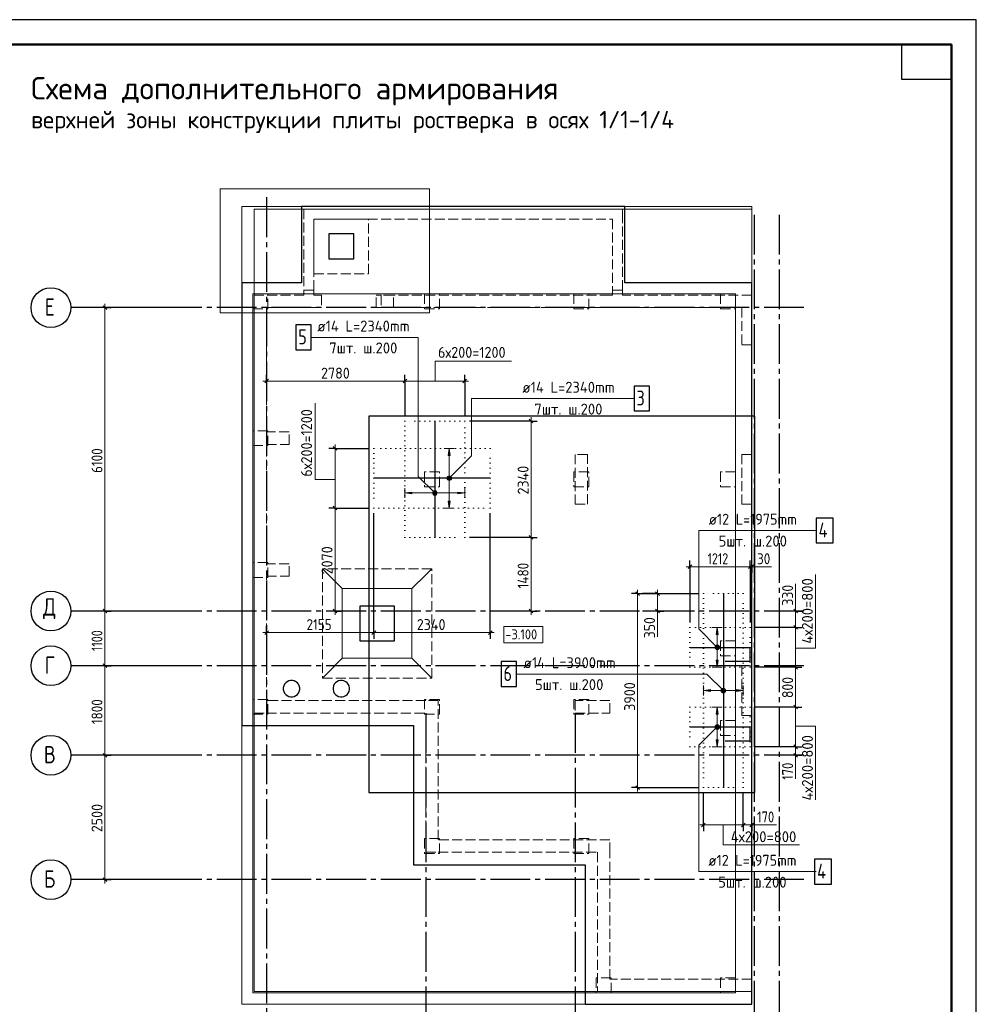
# Model space of a CAD drawing. Header units: millimetres. Extents: x 0 to 42000, y 0 to 29700.
# Tile 9 of 9: x 22772 to 42000, y 9906 to 29700. Entities that reach past the tile are written whole.
import ezdxf

# ---------------------------------------------------------------- set-up
doc = ezdxf.new("R2010")
doc.units = ezdxf.units.MM
for name, pattern in [('______2', [270, 200, -70]), ('______5', [1100, 800, -100, 100, -100]), ('______9', [100, 0, -100])]:
    doc.linetypes.add(name, pattern=pattern)
for name, color, linetype, lineweight in [('Standard', 7, 'Continuous', 25), ('ДОП Верх по У', 52, 'Continuous', 25), ('ДОП Верх по Х', 52, 'Continuous', 25), ('ЖБ Лента фундамента под плитной частью', 7, 'Continuous', 35), ('ЖБ Пилон', 7, 'Continuous', 35), ('ЖБ Плита Фундамента верхний уровень', 7, 'Continuous', 35), ('ЖБ Стена верхний уровень', 7, 'Continuous', 35), ('Общий01', 7, 'Continuous', 13), ('Позиционная метка номер позиции', 7, 'Continuous', 13), ('Примечания', 7, 'Continuous', 13), ('Размерная линия_ общее', 7, 'Continuous', 13), ('Текст_ общее', 7, 'Continuous', 25)]:
    doc.layers.add(name, color=color, linetype=linetype, lineweight=lineweight)
doc.layers.add('Оси', color=7, linetype='______5', true_color=0x656565)
doc.styles.add('ISOCPEUR', font='txt')

msp = doc.modelspace()

# ---------------------------------------------------------------- hatches: boundary and pattern name
at = {"layer": 'ДОП Верх по У', "linetype": 'Continuous', "lineweight": 13, "transparency": 33554687}
for points in [[(30656, 20165), (30516, 20185), (30656, 20205)], [(36656, 16192), (36516, 16212), (36656, 16232)]]:
    msp.add_hatch(color=7, dxfattribs=at).paths.add_polyline_path(points, flags=16)
for points in [[(31576, 20165), (31716, 20185), (31576, 20205)], [(37176, 16192), (37316, 16212), (37176, 16232)]]:
    msp.add_hatch(color=7, dxfattribs=at).paths.add_polyline_path(points)
at = {"layer": 'ДОП Верх по Х', "linetype": 'Continuous', "lineweight": 13, "transparency": 33554687}
for points in [[(31427, 20942), (31407, 21082), (31387, 20942)], [(36814, 17342), (36794, 17482), (36774, 17342)], [(36814, 15742), (36794, 15882), (36774, 15742)]]:
    msp.add_hatch(color=7, dxfattribs=at).paths.add_polyline_path(points)
for points in [[(31427, 20022), (31407, 19882), (31387, 20022)], [(36814, 16822), (36794, 16682), (36774, 16822)], [(36814, 15222), (36794, 15082), (36774, 15222)]]:
    msp.add_hatch(color=7, dxfattribs=at).paths.add_polyline_path(points, flags=16)
at = {"layer": 'Позиционная метка номер позиции', "linetype": 'Continuous', "lineweight": 13, "transparency": 33554687}
for points in [[(31364, 20494), (31439, 20450), (31375, 20514)], [(31364, 20471), (31418, 20439), (31364, 20494)], [(31364, 20494), (31418, 20439), (31439, 20450)], [(31396, 20439), (31364, 20471), (31375, 20450)], [(31364, 20471), (31396, 20439), (31418, 20439)], [(31375, 20514), (31450, 20471), (31396, 20525)], [(31375, 20514), (31439, 20450), (31450, 20471)], [(31396, 20525), (31450, 20471), (31450, 20494)], [(31396, 20525), (31450, 20494), (31418, 20525)], [(31418, 20525), (31450, 20494), (31439, 20514)], [(31084, 20153), (31127, 20228), (31072, 20174)], [(31072, 20174), (31127, 20228), (31104, 20228)], [(31072, 20174), (31104, 20228), (31072, 20196)], [(31072, 20196), (31104, 20228), (31084, 20217)], [(31084, 20153), (31147, 20217), (31127, 20228)], [(31104, 20142), (31147, 20217), (31084, 20153)], [(31104, 20142), (31159, 20196), (31147, 20217)], [(31127, 20142), (31159, 20196), (31104, 20142)], [(31127, 20142), (31159, 20174), (31159, 20196)], [(31159, 20174), (31127, 20142), (31147, 20153)], [(36762, 17050), (36806, 17125), (36751, 17071)], [(36751, 17071), (36806, 17125), (36783, 17125)], [(36751, 17071), (36783, 17125), (36751, 17094)], [(36751, 17094), (36783, 17125), (36762, 17114)], [(36762, 17050), (36826, 17114), (36806, 17125)], [(36783, 17039), (36826, 17114), (36762, 17050)], [(36783, 17039), (36837, 17094), (36826, 17114)], [(36806, 17039), (36837, 17094), (36783, 17039)], [(36806, 17039), (36837, 17071), (36837, 17094)], [(36837, 17071), (36806, 17039), (36826, 17050)], [(36884, 16180), (36927, 16255), (36872, 16201)], [(36872, 16201), (36927, 16255), (36904, 16255)], [(36872, 16201), (36904, 16255), (36872, 16224)], [(36872, 16224), (36904, 16255), (36884, 16244)], [(36884, 16180), (36947, 16244), (36927, 16255)], [(36904, 16169), (36947, 16244), (36884, 16180)], [(36904, 16169), (36959, 16224), (36947, 16244)], [(36927, 16169), (36959, 16224), (36904, 16169)], [(36927, 16169), (36959, 16201), (36959, 16224)], [(36959, 16201), (36927, 16169), (36947, 16180)], [(36826, 15450), (36762, 15514), (36751, 15494)], [(36826, 15450), (36751, 15494), (36806, 15439)], [(36806, 15439), (36751, 15494), (36751, 15471)], [(36806, 15439), (36751, 15471), (36783, 15439)], [(36783, 15439), (36751, 15471), (36762, 15450)], [(36837, 15471), (36783, 15525), (36762, 15514)], [(36837, 15471), (36762, 15514), (36826, 15450)], [(36837, 15494), (36806, 15525), (36783, 15525)], [(36837, 15494), (36783, 15525), (36837, 15471)], [(36806, 15525), (36837, 15494), (36826, 15514)]]:
    msp.add_hatch(color=7, dxfattribs=at).paths.add_polyline_path(points)

# ---------------------------------------------------------------- linework, layer by layer
at = {"layer": 'Standard', "color": 7, "linetype": 'Continuous', "lineweight": 35, "transparency": 33554687}
for p, q in [((41500, 27600), (41500, 20500)), ((41500, 27200), (41500, 20100))]:
    msp.add_line(p, q, dxfattribs=at)
at = {"layer": 'Standard', "color": 7, "linetype": 'Continuous', "lineweight": 50, "transparency": 33554687}
msp.add_line((41500, 27100), (41500, 23200), dxfattribs=at)
at = {"layer": 'Standard', "color": 7, "linetype": '______9', "lineweight": 13, "transparency": 33554687}
for p, q in [((31716, 21632), (30516, 21632)), ((30516, 21632), (30516, 19292)), ((31716, 19292), (31716, 21632)), ((30516, 19292), (31716, 19292)), ((37316, 18162), (36516, 18162)), ((36516, 18162), (36516, 14262)), ((37316, 14262), (37316, 18162)), ((36516, 14262), (37316, 14262))]:
    msp.add_line(p, q, dxfattribs=at)
at = {"layer": 'Standard', "color": 7, "linetype": 'Continuous', "lineweight": 25, "transparency": 33554687}
for points in [[(0, 0), (42000, 0), (42000, 29700), (0, 29700), (0, 0)], [(41500, 29200), (41500, 28500), (40500, 28500), (40500, 29200), (41500, 29200)]]:
    msp.add_lwpolyline(points, close=True, dxfattribs=at)
at = {"layer": 'Standard', "color": 7, "linetype": 'Continuous', "lineweight": 50, "transparency": 33554687}
msp.add_lwpolyline([(2000, 29200), (41500, 29200), (41500, 500), (2000, 500), (2000, 29200)], close=True, dxfattribs=at)
at = {"layer": 'Standard', "color": 7, "linetype": 'Continuous', "lineweight": 13, "transparency": 33554687}
for points in [[(2000, 29200), (2000, 500), (41500, 500), (41500, 29200), (2000, 29200)], [(27236, 9912), (37486, 9912), (37486, 25942), (27236, 25942), (27236, 9912)], [(27486, 10162), (37486, 10162), (37486, 25892), (27486, 25892), (27486, 10162)], [(27461, 10137), (37161, 10137), (37161, 24187), (27461, 24187), (27461, 10137)]]:
    msp.add_lwpolyline(points, dxfattribs=at)
at = {"layer": 'Standard', "color": 240, "linetype": 'Continuous', "lineweight": 13, "transparency": 33554687}
msp.add_lwpolyline([(26799, 26298), (26799, 23806), (31007, 23806), (31007, 26298), (26799, 26298)], close=True, dxfattribs=at)
at = {"layer": 'Standard', "color": 254, "linetype": 'Continuous', "lineweight": 25, "true_color": 0xc4c4ff, "transparency": 33554687}
msp.add_lwpolyline([(29791, 14162), (37550, 14162), (37550, 21732), (29791, 21732), (29791, 14162)], dxfattribs=at)
at = {"layer": 'ДОП Верх по У', "color": 7, "linetype": 'Continuous', "lineweight": 25, "transparency": 33554687}
for p, q in [((31116, 21625), (31116, 19299)), ((36916, 18155), (36916, 14269))]:
    msp.add_line(p, q, dxfattribs=at)
at = {"layer": 'ДОП Верх по У', "color": 251, "linetype": 'Continuous', "lineweight": 13, "true_color": 0x494949, "transparency": 33554687}
for p, q in [((30516, 20185), (30516, 20285)), ((30516, 20185), (30656, 20205)), ((30656, 20205), (30656, 20165)), ((31716, 20185), (31576, 20205)), ((31576, 20205), (31576, 20165)), ((31716, 20185), (31716, 20285)), ((30656, 20165), (30516, 20185)), ((30516, 20185), (30516, 20085)), ((30516, 20185), (30516, 20185)), ((30656, 20185), (31576, 20185)), ((31576, 20165), (31716, 20185)), ((31716, 20185), (31716, 20085)), ((31716, 20185), (31716, 20185)), ((36516, 16212), (36516, 16312)), ((36516, 16212), (36656, 16232)), ((36656, 16232), (36656, 16192)), ((37316, 16212), (37176, 16232)), ((37176, 16232), (37176, 16192)), ((37316, 16212), (37316, 16312)), ((36656, 16192), (36516, 16212)), ((36516, 16212), (36516, 16112)), ((36516, 16212), (36516, 16212)), ((36656, 16212), (37176, 16212)), ((37176, 16192), (37316, 16212)), ((37316, 16212), (37316, 16112)), ((37316, 16212), (37316, 16212))]:
    msp.add_line(p, q, dxfattribs=at)
at = {"layer": 'ДОП Верх по У', "color": 7, "linetype": 'Continuous', "lineweight": 25, "transparency": 33554687}
for points in [[(28322, 23064), (28632, 23064), (28632, 23564), (28322, 23564), (28322, 23064)], [(32447, 16295), (32757, 16295), (32757, 16795), (32447, 16795), (32447, 16295)]]:
    msp.add_lwpolyline(points, dxfattribs=at)
at = {"layer": 'ДОП Верх по Х', "color": 251, "linetype": 'Continuous', "lineweight": 13, "true_color": 0x494949, "transparency": 33554687}
for p, q in [((31407, 21082), (31307, 21082)), ((31407, 21082), (31387, 20942)), ((31427, 20942), (31407, 21082)), ((31407, 21082), (31507, 21082)), ((31407, 21082), (31407, 21082)), ((31387, 20942), (31427, 20942)), ((31407, 20022), (31407, 20942)), ((31407, 19882), (31387, 20022)), ((31387, 20022), (31427, 20022)), ((31427, 20022), (31407, 19882)), ((31407, 19882), (31307, 19882)), ((31407, 19882), (31507, 19882)), ((31407, 19882), (31407, 19882)), ((36794, 17482), (36694, 17482)), ((36794, 17482), (36774, 17342)), ((36814, 17342), (36794, 17482)), ((36794, 17482), (36894, 17482)), ((36794, 17482), (36794, 17482)), ((36774, 17342), (36814, 17342)), ((36794, 16822), (36794, 17342)), ((36794, 16682), (36694, 16682)), ((36794, 16682), (36774, 16822)), ((36774, 16822), (36814, 16822)), ((36814, 16822), (36794, 16682)), ((36794, 16682), (36894, 16682)), ((36794, 16682), (36794, 16682)), ((36794, 15882), (36694, 15882)), ((36794, 15882), (36774, 15742)), ((36814, 15742), (36794, 15882)), ((36794, 15882), (36894, 15882)), ((36794, 15882), (36794, 15882)), ((36774, 15742), (36814, 15742)), ((36794, 15222), (36794, 15742)), ((36794, 15082), (36694, 15082)), ((36794, 15082), (36774, 15222)), ((36774, 15222), (36814, 15222)), ((36814, 15222), (36794, 15082)), ((36794, 15082), (36894, 15082)), ((36794, 15082), (36794, 15082))]:
    msp.add_line(p, q, dxfattribs=at)
at = {"layer": 'ДОП Верх по Х', "color": 7, "linetype": 'Continuous', "lineweight": 25, "transparency": 33554687}
msp.add_line((32224, 20482), (29898, 20482), dxfattribs=at)
for points in [[(35121, 21834), (35431, 21834), (35431, 22334), (35121, 22334), (35121, 21834)], [(38780, 19181), (39120, 19181), (39120, 19681), (38780, 19681), (38780, 19181)], [(36250, 17082), (37450, 17082), (37450, 16795), (36950, 16795)], [(36250, 15482), (37450, 15482), (37450, 15195), (36950, 15195)], [(38750, 12323), (39090, 12323), (39090, 12823), (38750, 12823), (38750, 12323)]]:
    msp.add_lwpolyline(points, dxfattribs=at)
at = {"layer": 'ЖБ Лента фундамента под плитной частью', "color": 251, "linetype": '______2', "lineweight": 13, "true_color": 0x656565, "transparency": 33554687}
for p, q in [((28686, 25692), (28686, 24592)), ((29786, 25692), (28686, 25692)), ((29786, 24592), (29786, 25692)), ((29486, 25392), (28986, 25392)), ((28986, 25392), (28986, 24892)), ((29486, 24892), (29486, 25392)), ((28986, 24892), (29486, 24892)), ((28686, 24592), (29786, 24592)), ((29256, 18262), (28856, 18662)), ((28856, 18662), (28856, 16462)), ((31056, 18662), (28856, 18662)), ((28856, 18662), (29256, 18262)), ((31056, 18662), (30656, 18262)), ((30656, 18262), (31056, 18662)), ((31056, 16462), (31056, 18662)), ((29256, 18262), (29256, 16862)), ((30656, 18262), (29256, 18262)), ((29256, 16862), (29256, 18262)), ((29256, 18262), (30656, 18262)), ((30656, 16862), (30656, 18262)), ((30656, 18262), (30656, 16862)), ((30306, 17912), (29606, 17912)), ((29606, 17912), (29606, 17212)), ((30306, 17212), (30306, 17912)), ((29606, 17212), (30306, 17212)), ((28856, 16462), (29256, 16862)), ((29256, 16862), (28856, 16462)), ((29256, 16862), (30656, 16862)), ((30656, 16862), (29256, 16862)), ((30656, 16862), (31056, 16462)), ((31056, 16462), (30656, 16862)), ((28856, 16462), (31056, 16462))]:
    msp.add_line(p, q, dxfattribs=at)
at = {"layer": 'ЖБ Пилон', "color": 253, "linetype": '______2', "lineweight": 13, "true_color": 0xa0a0a0, "transparency": 33554687}
for p, q in [((27761, 24187), (27461, 24187)), ((27461, 24187), (27461, 23887)), ((27761, 23887), (27761, 24187)), ((31211, 24187), (30911, 24187)), ((30911, 24187), (30911, 23887)), ((31211, 23887), (31211, 24187)), ((34211, 24187), (33911, 24187)), ((33911, 24187), (33911, 23887)), ((34211, 23887), (34211, 24187)), ((37161, 24187), (36861, 24187)), ((36861, 24187), (36861, 23887)), ((37161, 23887), (37161, 24187)), ((27461, 23887), (27761, 23887)), ((30911, 23887), (31211, 23887)), ((33911, 23887), (34211, 23887)), ((36861, 23887), (37161, 23887)), ((27761, 21437), (27461, 21437)), ((27461, 21437), (27461, 21137)), ((27761, 21137), (27761, 21437)), ((27461, 21137), (27761, 21137)), ((34186, 20962), (33936, 20962)), ((33936, 20962), (33936, 19962)), ((34186, 19962), (34186, 20962)), ((37486, 20962), (37286, 20962)), ((37286, 20962), (37286, 19962)), ((37486, 19962), (37486, 20962)), ((31211, 20612), (30911, 20612)), ((30911, 20612), (30911, 20312)), ((31211, 20312), (31211, 20612)), ((34211, 20612), (33911, 20612)), ((33911, 20612), (33911, 20312)), ((34211, 20312), (34211, 20612)), ((37161, 20612), (36861, 20612)), ((36861, 20612), (36861, 20312)), ((37161, 20312), (37161, 20612)), ((30911, 20312), (31211, 20312)), ((33911, 20312), (34211, 20312)), ((36861, 20312), (37161, 20312)), ((33936, 19962), (34186, 19962)), ((37286, 19962), (37486, 19962)), ((27761, 18787), (27461, 18787)), ((27461, 18787), (27461, 18487)), ((27761, 18487), (27761, 18787)), ((27461, 18487), (27761, 18487)), ((37161, 17212), (36861, 17212)), ((36861, 17212), (36861, 16912)), ((37161, 16912), (37161, 17212)), ((36861, 16912), (37161, 16912)), ((37486, 16712), (37286, 16712)), ((37286, 16712), (37286, 15712)), ((37486, 15712), (37486, 16712)), ((27761, 16037), (27461, 16037)), ((27461, 16037), (27461, 15737)), ((27761, 15737), (27761, 16037)), ((31211, 16037), (30911, 16037)), ((30911, 16037), (30911, 15737)), ((31211, 15737), (31211, 16037)), ((34211, 16037), (33911, 16037)), ((33911, 16037), (33911, 15737)), ((34211, 15737), (34211, 16037)), ((34636, 16012), (33936, 16012)), ((33936, 16012), (33936, 15762)), ((34636, 15762), (34636, 16012)), ((27461, 15737), (27761, 15737)), ((30911, 15737), (31211, 15737)), ((33911, 15737), (34211, 15737)), ((33936, 15762), (34636, 15762)), ((37286, 15712), (37486, 15712)), ((37161, 15612), (36861, 15612)), ((36861, 15612), (36861, 15312)), ((37161, 15312), (37161, 15612)), ((36861, 15312), (37161, 15312)), ((31211, 13237), (30911, 13237)), ((30911, 13237), (30911, 12937)), ((31211, 12937), (31211, 13237)), ((34211, 13237), (33911, 13237)), ((33911, 13237), (33911, 12937)), ((34211, 12937), (34211, 13237)), ((30911, 12937), (31211, 12937)), ((33911, 12937), (34211, 12937)), ((34661, 10437), (34361, 10437)), ((34361, 10437), (34361, 10137)), ((34661, 10137), (34661, 10437)), ((37161, 10437), (36861, 10437)), ((36861, 10437), (36861, 10137)), ((37161, 10137), (37161, 10437)), ((34361, 10137), (34661, 10137)), ((36861, 10137), (37161, 10137))]:
    msp.add_line(p, q, dxfattribs=at)
at = {"layer": 'ЖБ Плита Фундамента верхний уровень', "color": 251, "linetype": 'Continuous', "lineweight": 25, "true_color": 0x656565, "transparency": 33554687}
for p, q in [((28436, 25942), (28436, 24412)), ((34936, 25942), (28436, 25942)), ((34936, 24412), (34936, 25942)), ((29486, 25392), (28986, 25392)), ((28986, 25392), (28986, 24892)), ((29486, 24892), (29486, 25392)), ((28986, 24892), (29486, 24892)), ((28436, 24412), (27236, 24412)), ((27236, 24412), (27236, 15512)), ((37486, 24412), (34936, 24412)), ((37486, 9912), (37486, 24412)), ((30306, 17912), (29606, 17912)), ((29606, 17912), (29606, 17212)), ((30306, 17212), (30306, 17912)), ((29606, 17212), (30306, 17212)), ((28079, 16307), (28071, 16271)), ((28071, 16271), (28071, 16234)), ((28071, 16234), (28079, 16197)), ((28095, 16340), (28079, 16307)), ((28118, 16369), (28095, 16340)), ((28147, 16392), (28118, 16369)), ((28181, 16409), (28147, 16392)), ((28217, 16417), (28181, 16409)), ((28254, 16417), (28217, 16417)), ((28290, 16409), (28254, 16417)), ((28324, 16392), (28290, 16409)), ((28353, 16369), (28324, 16392)), ((28376, 16340), (28353, 16369)), ((28392, 16307), (28376, 16340)), ((28400, 16271), (28392, 16307)), ((28392, 16197), (28400, 16234)), ((28400, 16234), (28400, 16271)), ((29079, 16307), (29071, 16271)), ((29071, 16271), (29071, 16234)), ((29071, 16234), (29079, 16197)), ((29095, 16340), (29079, 16307)), ((29118, 16369), (29095, 16340)), ((29147, 16392), (29118, 16369)), ((29181, 16409), (29147, 16392)), ((29217, 16417), (29181, 16409)), ((29254, 16417), (29217, 16417)), ((29290, 16409), (29254, 16417)), ((29324, 16392), (29290, 16409)), ((29353, 16369), (29324, 16392)), ((29376, 16340), (29353, 16369)), ((29392, 16307), (29376, 16340)), ((29400, 16271), (29392, 16307)), ((29392, 16197), (29400, 16234)), ((29400, 16234), (29400, 16271)), ((28079, 16197), (28095, 16164)), ((28095, 16164), (28118, 16135)), ((28118, 16135), (28147, 16112)), ((28147, 16112), (28181, 16096)), ((28181, 16096), (28217, 16087)), ((28217, 16087), (28254, 16087)), ((28254, 16087), (28290, 16096)), ((28290, 16096), (28324, 16112)), ((28324, 16112), (28353, 16135)), ((28353, 16135), (28376, 16164)), ((28376, 16164), (28392, 16197)), ((29079, 16197), (29095, 16164)), ((29095, 16164), (29118, 16135)), ((29118, 16135), (29147, 16112)), ((29147, 16112), (29181, 16096)), ((29181, 16096), (29217, 16087)), ((29217, 16087), (29254, 16087)), ((29254, 16087), (29290, 16096)), ((29290, 16096), (29324, 16112)), ((29324, 16112), (29353, 16135)), ((29353, 16135), (29376, 16164)), ((29376, 16164), (29392, 16197)), ((27236, 15512), (30686, 15512)), ((30686, 15512), (30686, 12712)), ((30686, 12712), (34136, 12712)), ((34136, 12712), (34136, 9912)), ((34136, 9912), (37486, 9912))]:
    msp.add_line(p, q, dxfattribs=at)
at = {"layer": 'ЖБ Стена верхний уровень', "color": 253, "linetype": '______2', "lineweight": 13, "true_color": 0xa0a0a0, "transparency": 33554687}
for p, q in [((28686, 25892), (28486, 25892)), ((28486, 25892), (28486, 24262)), ((34886, 25892), (28686, 25892)), ((34886, 25692), (34886, 25892)), ((28686, 25692), (34686, 25692)), ((28686, 24262), (28686, 25692)), ((34686, 25692), (34686, 24262)), ((34886, 24262), (34886, 25692)), ((28486, 24162), (27486, 24162)), ((27486, 24162), (27486, 23912)), ((28686, 24262), (28486, 24262)), ((28486, 24262), (28486, 24162)), ((28686, 24162), (28686, 24262)), ((28836, 24162), (28686, 24162)), ((28836, 24162), (28836, 23912)), ((29936, 23912), (29936, 24162)), ((30036, 24162), (29936, 24162)), ((30036, 24162), (30036, 23912)), ((30286, 24162), (30036, 24162)), ((30286, 23912), (30286, 24162)), ((34636, 24162), (30286, 24162)), ((34686, 24162), (34636, 24162)), ((34886, 24262), (34686, 24262)), ((34686, 24262), (34686, 24162)), ((34886, 24162), (34886, 24262)), ((37486, 24162), (34886, 24162)), ((37486, 23912), (37486, 24162)), ((27486, 23912), (27486, 21412)), ((27736, 21412), (27736, 23912)), ((27736, 23912), (28836, 23912)), ((29936, 23912), (30036, 23912)), ((30036, 23912), (30286, 23912)), ((30286, 23912), (34636, 23912)), ((34636, 23912), (37286, 23912)), ((37286, 23912), (37286, 23162)), ((37486, 23162), (37486, 23912)), ((37286, 23162), (37486, 23162)), ((27486, 21412), (27486, 21162)), ((28186, 21412), (27736, 21412)), ((28186, 21162), (28186, 21412)), ((27486, 21162), (27486, 18762)), ((27736, 18762), (27736, 21162)), ((27736, 21162), (28186, 21162)), ((27486, 18762), (27486, 18512)), ((28186, 18762), (27736, 18762)), ((28186, 18512), (28186, 18762)), ((27486, 18512), (27486, 15762)), ((27736, 16012), (27736, 18512)), ((27736, 18512), (28186, 18512)), ((30936, 16012), (27736, 16012)), ((31186, 16012), (30936, 16012)), ((31186, 13212), (31186, 16012)), ((27486, 15762), (27736, 15762)), ((27736, 15762), (30936, 15762)), ((30936, 15762), (30936, 12962)), ((34636, 13212), (31186, 13212)), ((34636, 12962), (34636, 13212)), ((30936, 12962), (31186, 12962)), ((31186, 12962), (34386, 12962)), ((34386, 12962), (34386, 10162)), ((34636, 10412), (34636, 12962)), ((37486, 10412), (34636, 10412)), ((37486, 10162), (37486, 10412)), ((34386, 10162), (34636, 10162)), ((34636, 10162), (37486, 10162))]:
    msp.add_line(p, q, dxfattribs=at)
at = {"layer": 'Общий01', "color": 251, "linetype": 'Continuous', "lineweight": 13, "true_color": 0x656565, "transparency": 33554687}
for p, q in [((37486, 18703), (37886, 18703)), ((38367, 17812), (38367, 18362)), ((35592, 17812), (35592, 17292)), ((38367, 14912), (38367, 14442)), ((37486, 13513), (37986, 13513))]:
    msp.add_line(p, q, dxfattribs=at)
for points in [[(31124, 22434), (31124, 22834), (32655, 22834)], [(29110, 20458), (28710, 20458), (28710, 21989)], [(38367, 17064), (38767, 17064), (38767, 18545)], [(38367, 15500), (38767, 15500), (38767, 14019)], [(36912, 13513), (36912, 13113), (38443, 13113)]]:
    msp.add_lwpolyline(points, dxfattribs=at)
at = {"layer": 'Общий01', "color": 7, "linetype": 'Continuous', "lineweight": 18, "transparency": 33554687}
msp.add_lwpolyline([(32500, 17170), (33287, 17170), (33287, 17503), (32500, 17503), (32500, 17170)], dxfattribs=at)
at = {"layer": 'Оси', "color": 8, "linetype": '______5', "lineweight": -3, "transparency": 33554687}
for p, q in [((27736, 26129), (27736, 8776)), ((37536, 25779), (37536, 8776)), ((38036, 25779), (38036, 8776)), ((38533, 23912), (25800, 23912)), ((38533, 17812), (25800, 17812)), ((38533, 16712), (25800, 16712)), ((30936, 15762), (30936, 8776)), ((33936, 15762), (33936, 8776)), ((38533, 14912), (25800, 14912)), ((38533, 12412), (25800, 12412))]:
    msp.add_line(p, q, dxfattribs=at)
at = {"layer": 'Оси', "color": 7, "linetype": 'Continuous', "lineweight": 25, "transparency": 33554687}
for p, q in [((25800, 23912), (23800, 23912)), ((25800, 17812), (23800, 17812)), ((25800, 16712), (23800, 16712)), ((25800, 14912), (23800, 14912)), ((25800, 12412), (23800, 12412))]:
    msp.add_line(p, q, dxfattribs=at)
for centre in [(23400, 23912), (23400, 17812), (23400, 16712), (23400, 14912), (23400, 12412)]:
    msp.add_circle(centre, 400, dxfattribs=at)
at = {"layer": 'Позиционная метка номер позиции', "color": 7, "linetype": 'Continuous', "lineweight": 13, "transparency": 33554687}
for p, q in [((31375, 20514), (31375, 20514)), ((31375, 20450), (31375, 20450)), ((31439, 20514), (31439, 20514)), ((31439, 20450), (31439, 20450)), ((31084, 20217), (31084, 20217)), ((31147, 20217), (31147, 20217)), ((31084, 20153), (31084, 20153)), ((31147, 20153), (31147, 20153)), ((36762, 17114), (36762, 17114)), ((36762, 17050), (36762, 17050)), ((36826, 17114), (36826, 17114)), ((36826, 17050), (36826, 17050)), ((36884, 16244), (36884, 16244)), ((36947, 16244), (36947, 16244)), ((36884, 16180), (36884, 16180)), ((36947, 16180), (36947, 16180)), ((36762, 15514), (36762, 15514)), ((36762, 15450), (36762, 15450)), ((36826, 15514), (36826, 15514)), ((36826, 15450), (36826, 15450))]:
    msp.add_line(p, q, dxfattribs=at)
for points in [[(31116, 20185), (30782, 20518), (30782, 23314), (28632, 23314)], [(31407, 20482), (31853, 20929), (31853, 22084), (35121, 22084)], [(36794, 17082), (36425, 17451), (36425, 19431), (38780, 19431)], [(36916, 16212), (36582, 16545), (32757, 16545)], [(36794, 15482), (36425, 15113), (36425, 12573), (38780, 12573)]]:
    msp.add_lwpolyline(points, dxfattribs=at)
for centre in [(31407, 20482), (31116, 20185), (36794, 17082), (36916, 16212), (36794, 15482)]:
    msp.add_circle(centre, 45, dxfattribs=at)
at = {"layer": 'Примечания', "color": 7, "linetype": '______9', "lineweight": 13, "transparency": 33554687}
for p, q in [((29891, 21082), (29891, 19882)), ((32231, 21082), (29891, 21082)), ((32231, 19882), (32231, 21082)), ((29891, 19882), (32231, 19882)), ((36244, 17482), (36244, 16682)), ((37456, 17482), (36244, 17482)), ((37456, 16682), (37456, 17482)), ((36244, 16682), (37456, 16682)), ((36244, 15882), (36244, 15082)), ((37456, 15882), (36244, 15882)), ((37456, 15082), (37456, 15882)), ((36244, 15082), (37456, 15082))]:
    msp.add_line(p, q, dxfattribs=at)
at = {"layer": 'Размерная линия_ общее', "color": 7, "linetype": 'Continuous', "lineweight": 13, "transparency": 33554687}
for p, q in [((24486, 23912), (24486, 23987)), ((24486, 23912), (24486, 17812)), ((24486, 17812), (24486, 16712)), ((24486, 16712), (24486, 14912)), ((24486, 14912), (24486, 12412)), ((24486, 12412), (24486, 12337))]:
    msp.add_line(p, q, dxfattribs=at)
at = {"layer": 'Размерная линия_ общее', "color": 253, "linetype": 'Continuous', "lineweight": -3, "true_color": 0xa0a0a0, "transparency": 33554687}
for p, q in [((24486, 23912), (24000, 23912)), ((24486, 23912), (24361, 23912)), ((24486, 23912), (24611, 23912)), ((24486, 17812), (24361, 17812)), ((24486, 17812), (24611, 17812)), ((24486, 16712), (24361, 16712)), ((24486, 16712), (24611, 16712)), ((24486, 14912), (24361, 14912)), ((24486, 14912), (24611, 14912)), ((24486, 12412), (24000, 12412)), ((24486, 12412), (24361, 12412)), ((24486, 12412), (24611, 12412))]:
    msp.add_line(p, q, dxfattribs=at)
at = {"layer": 'Размерная линия_ общее', "color": 7, "linetype": 'Continuous', "lineweight": 25, "transparency": 33554687}
for p, q in [((24449, 23950), (24524, 23875)), ((24449, 17850), (24524, 17775)), ((24449, 16750), (24524, 16675)), ((24449, 14950), (24524, 14875)), ((24449, 12450), (24524, 12375))]:
    msp.add_line(p, q, dxfattribs=at)
at = {"layer": 'Размерная линия_ общее', "color": 251, "linetype": 'Continuous', "lineweight": 13, "true_color": 0x656565, "transparency": 33554687}
for p, q in [((27736, 22434), (27661, 22434)), ((27736, 22434), (30516, 22434)), ((30516, 22434), (31716, 22434)), ((31716, 22434), (31791, 22434)), ((33051, 21632), (33051, 21707)), ((33051, 21632), (33051, 19292)), ((29110, 21082), (29110, 21157)), ((29110, 21082), (29110, 19882)), ((29110, 19882), (29110, 17812)), ((33051, 19292), (33051, 17812)), ((36244, 18703), (36169, 18703)), ((36244, 18703), (37456, 18703)), ((37456, 18703), (37486, 18703)), ((37486, 18703), (37561, 18703)), ((35192, 18162), (35192, 18237)), ((35592, 18162), (35592, 18237)), ((35192, 18162), (35192, 14262)), ((35592, 18162), (35592, 17812)), ((38367, 17812), (38367, 17887)), ((29110, 17812), (29110, 17737)), ((33051, 17812), (33051, 17737)), ((35592, 17812), (35592, 17737)), ((27736, 17380), (27661, 17380)), ((27736, 17380), (29891, 17380)), ((29891, 17380), (32231, 17380)), ((32231, 17380), (32306, 17380)), ((38367, 16682), (38367, 15882)), ((38367, 15882), (38367, 15082)), ((38367, 15082), (38367, 14912)), ((38367, 14912), (38367, 14837)), ((35192, 14262), (35192, 14187)), ((36516, 13513), (36441, 13513)), ((36516, 13513), (37316, 13513)), ((37486, 13513), (37561, 13513))]:
    msp.add_line(p, q, dxfattribs=at)
at = {"layer": 'Размерная линия_ общее', "color": 251, "linetype": 'Continuous', "lineweight": 25, "true_color": 0x656565, "transparency": 33554687}
for p, q in [((27698, 22397), (27773, 22472)), ((30478, 22397), (30553, 22472)), ((31678, 22397), (31753, 22472)), ((33013, 21670), (33088, 21595)), ((29072, 21120), (29147, 21045)), ((29072, 19920), (29147, 19845)), ((33013, 19330), (33088, 19255)), ((36206, 18666), (36281, 18741)), ((37418, 18666), (37493, 18741)), ((37448, 18666), (37523, 18741)), ((35154, 18200), (35229, 18125)), ((35554, 18200), (35629, 18125)), ((29072, 17850), (29147, 17775)), ((33013, 17850), (33088, 17775)), ((35554, 17850), (35629, 17775)), ((38329, 17850), (38404, 17775)), ((38329, 17520), (38404, 17445)), ((27698, 17342), (27773, 17417)), ((29853, 17342), (29928, 17417)), ((32193, 17342), (32268, 17417)), ((38329, 16720), (38404, 16645)), ((38329, 15920), (38404, 15845)), ((38329, 15120), (38404, 15045)), ((38329, 14950), (38404, 14875)), ((35154, 14300), (35229, 14225)), ((36478, 13475), (36553, 13550)), ((37278, 13475), (37353, 13550)), ((37448, 13475), (37523, 13550))]:
    msp.add_line(p, q, dxfattribs=at)
at = {"layer": 'Размерная линия_ общее', "color": 251, "linetype": 'Continuous', "lineweight": -3, "true_color": 0x656565, "transparency": 33554687}
for p, q in [((27736, 22434), (27736, 22559)), ((27736, 22434), (27736, 22309)), ((27736, 22434), (27736, 22434)), ((30516, 22434), (30516, 22559)), ((30516, 22434), (30516, 22309)), ((30516, 22434), (30516, 21732)), ((31716, 22434), (31716, 22559)), ((31716, 22434), (31716, 22309)), ((31716, 22434), (31716, 21732)), ((33051, 21632), (31816, 21632)), ((33051, 21632), (32926, 21632)), ((33051, 21632), (33176, 21632)), ((29110, 21082), (28985, 21082)), ((29110, 21082), (29235, 21082)), ((29110, 21082), (29791, 21082)), ((29110, 19882), (28985, 19882)), ((29110, 19882), (29235, 19882)), ((29110, 19882), (29791, 19882)), ((32231, 17380), (32231, 19782)), ((33051, 19292), (32926, 19292)), ((33051, 19292), (33176, 19292)), ((36244, 18703), (36244, 18828)), ((37456, 18703), (37456, 18828)), ((37486, 18703), (37486, 18828)), ((36244, 18703), (36244, 18578)), ((36244, 18703), (36244, 17582)), ((37456, 18703), (37456, 18578)), ((37456, 18703), (37456, 17582)), ((37486, 18703), (37486, 18578)), ((37486, 18703), (37486, 18703)), ((35192, 18162), (35067, 18162)), ((35192, 18162), (35317, 18162)), ((35192, 18162), (36416, 18162)), ((35592, 18162), (35292, 18162)), ((35592, 18162), (35467, 18162)), ((35592, 18162), (35717, 18162)), ((29110, 17812), (28985, 17812)), ((29110, 17812), (29235, 17812)), ((29110, 17812), (29110, 17812)), ((33051, 17812), (32926, 17812)), ((33051, 17812), (33176, 17812)), ((33051, 17812), (33051, 17812)), ((35592, 17812), (35292, 17812)), ((35592, 17812), (35467, 17812)), ((35592, 17812), (35717, 17812)), ((38367, 17812), (38242, 17812)), ((38367, 17812), (38492, 17812)), ((27736, 17380), (27736, 17505)), ((29891, 17380), (29891, 17505)), ((32231, 17380), (32231, 17505)), ((38367, 17482), (38242, 17482)), ((38367, 17482), (38492, 17482)), ((27736, 17380), (27736, 17255)), ((27736, 17380), (27736, 17380)), ((29891, 17380), (29891, 17255)), ((32231, 17380), (32231, 17255)), ((38367, 16682), (38242, 16682)), ((38367, 16682), (38492, 16682)), ((38367, 15882), (38242, 15882)), ((38367, 15882), (38492, 15882)), ((38367, 15082), (38242, 15082)), ((38367, 15082), (38492, 15082)), ((38367, 14912), (38242, 14912)), ((38367, 14912), (38492, 14912)), ((38367, 14912), (38433, 14912)), ((35192, 14262), (35067, 14262)), ((35192, 14262), (35317, 14262)), ((35192, 14262), (36416, 14262)), ((36516, 13513), (36516, 14162)), ((37316, 13513), (37316, 14162)), ((36516, 13513), (36516, 13638)), ((36516, 13513), (36516, 13388)), ((37316, 13513), (37316, 13638)), ((37316, 13513), (37316, 13388)), ((37486, 13513), (37486, 13638)), ((37486, 13513), (37486, 13388)), ((37486, 13513), (37486, 13513))]:
    msp.add_line(p, q, dxfattribs=at)
for points in [[(29891, 17380), (29891, 17397), (29891, 17397), (29891, 19782)], [(33051, 19292), (33034, 19292), (33034, 19292), (31816, 19292)], [(38367, 17812), (38389, 17812), (38389, 17812), (38433, 17812)], [(38367, 17482), (38350, 17482), (38350, 17482), (38350, 17482), (38350, 17482), (37556, 17482)], [(38367, 16682), (38350, 16682), (38350, 16682), (38350, 16682), (38350, 16682), (37556, 16682)], [(38367, 15882), (38350, 15882), (38350, 15882), (37556, 15882)], [(38367, 15082), (38350, 15082), (38350, 15082), (37556, 15082)]]:
    msp.add_lwpolyline(points, dxfattribs=at)
at = {"layer": 'Размерная линия_ общее', "color": 253, "linetype": 'Continuous', "lineweight": -3, "true_color": 0xa0a0a0, "transparency": 33554687}
for points in [[(24486, 17812), (24469, 17812), (24469, 17812), (24469, 17812), (24469, 17812), (24469, 17812), (24469, 17812), (24000, 17812)], [(24486, 16712), (24469, 16712), (24469, 16712), (24469, 16712), (24469, 16712), (24000, 16712)], [(24486, 14912), (24469, 14912), (24469, 14912), (24000, 14912)]]:
    msp.add_lwpolyline(points, dxfattribs=at)
at = {"layer": 'Размерная линия_ общее', "color": 251, "linetype": 'Continuous', "lineweight": 13, "true_color": 0x656565, "transparency": 33554687}
for points in [[(38367, 17812), (38367, 17735), (38367, 17735), (38367, 17482)], [(38367, 17482), (38367, 17427), (38367, 17427), (38367, 16682)], [(37316, 13513), (37431, 13513), (37431, 13513), (37486, 13513)]]:
    msp.add_lwpolyline(points, dxfattribs=at)

# ---------------------------------------------------------------- texts
at = {"layer": 'ДОП Верх по У', "color": 7, "linetype": 'Continuous', "lineweight": 13, "transparency": 33554687, "attachment_point": 7, "style": 'ISOCPEUR'}
for s, insert, char_height, width in [('\\W0.96;ø14 L=2340mm ', (28753, 23431), 220, 2194.69), ('\\W0.78;5', (28372, 23174), 300, 326.41), ('\\W0.97;7шт. ш.200 ', (28995, 22991), 220, 1712.32), ('\\W0.96;ø14 L=3900mm ', (32899, 16663), 220, 2172.6), ('\\W0.78;6', (32497, 16405), 300, 326.4), ('\\W0.97;5шт. ш.200 ', (33130, 16223), 220, 1712.33)]:
    msp.add_mtext(s, dxfattribs=dict(at, insert=insert, char_height=char_height, width=width))
at = {"layer": 'ДОП Верх по Х', "color": 7, "linetype": 'Continuous', "lineweight": 13, "transparency": 33554687, "attachment_point": 7, "style": 'ISOCPEUR'}
for s, insert, char_height, width in [('\\W0.96;ø14 L=2340mm ', (32875, 22201), 220, 2194.69), ('\\W0.78;3', (35171, 21944), 300, 326.41), ('\\W0.97;7шт. ш.200 ', (33117, 21761), 220, 1712.33), ('\\W0.94;ø12 L=1975mm ', (36622, 19548), 220, 2104.38), ('\\W0.80;4', (38830, 19291), 300, 359.83), ('\\W0.97;5шт. ш.200 ', (36820, 19108), 220, 1712.33), ('\\W0.94;ø12 L=1975mm ', (36614, 12691), 220, 2104.38), ('\\W0.80;4', (38800, 12433), 300, 359.83), ('\\W0.97;5шт. ш.200 ', (36812, 12251), 220, 1712.33)]:
    msp.add_mtext(s, dxfattribs=dict(at, insert=insert, char_height=char_height, width=width))
at = {"layer": 'Общий01', "color": 7, "linetype": 'Continuous', "lineweight": 18, "transparency": 33554687, "insert": (32534, 17243), "char_height": 200, "width": 809.41, "attachment_point": 7, "style": 'ISOCPEUR'}
msp.add_mtext('\\W0.90;-3.100', dxfattribs=at)
at = {"layer": 'Оси', "color": 7, "linetype": 'Continuous', "lineweight": 35, "transparency": 33554687, "char_height": 350, "attachment_point": 7, "style": 'ISOCPEUR'}
for s, insert, width in [('\\W0.78;Е', (23277, 23750), 380.81), ('\\W0.82;Д', (23242, 17649), 458.09), ('\\W0.78;Г', (23277, 16550), 380.81), ('\\W0.80;В', (23260, 14750), 419.8), ('\\W0.80;Б', (23260, 12250), 419.8)]:
    msp.add_mtext(s, dxfattribs=dict(at, insert=insert, width=width))
at = {"layer": 'Размерная линия_ общее', "color": 251, "linetype": 'Continuous', "lineweight": 25, "true_color": 0x656565, "transparency": 33554687, "char_height": 220, "attachment_point": 7, "style": 'ISOCPEUR'}
for s, insert, width in [('\\W0.94;6х200=1200', (31180, 22902), 1598.7), ('\\W0.93;2780', (28829, 22484), 718.09), ('\\W0.80;1212', (36597, 18753), 615.72), ('\\W0.87;30', (37593, 18753), 403.94), ('\\W0.87;2155', (28538, 17430), 666.9), ('\\W0.93;2340', (30753, 17430), 740.39), ('\\W0.83;170', (37593, 13563), 508.58), ('\\W0.97;4х200=800', (37066, 13165), 1513.53)]:
    msp.add_mtext(s, dxfattribs=dict(at, insert=insert, width=width))
at = {"layer": 'Размерная линия_ общее', "color": 251, "linetype": 'Continuous', "lineweight": 25, "true_color": 0x656565, "transparency": 33554687, "char_height": 220, "attachment_point": 7, "rotation": 90, "style": 'ISOCPEUR'}
for s, insert, width in [('\\W0.94;6х200=1200', (28648, 20512), 1598.72), ('\\W0.93;2340', (33001, 20154), 740.38), ('\\W0.93;2070', (29060, 18550), 718.09), ('\\W0.87;1480', (33001, 18266), 689.43), ('\\W0.97;4х200=800', (38714, 17156), 1513.53), ('\\W0.91;330', (38317, 17920), 561.98), ('\\W0.91;350', (35542, 17265), 562), ('\\W0.91;800', (38317, 16062), 561.98), ('\\W0.93;3900', (35142, 15805), 718.11), ('\\W0.97;4х200=800', (38716, 14002), 1513.52), ('\\W0.83;170', (38317, 14419), 508.57)]:
    msp.add_mtext(s, dxfattribs=dict(at, insert=insert, width=width))
at = {"layer": 'Размерная линия_ общее', "color": 7, "linetype": 'Continuous', "lineweight": 25, "transparency": 33554687, "char_height": 220, "attachment_point": 7, "rotation": 90, "style": 'ISOCPEUR'}
for s, insert, width in [('\\W0.87;6100', (24436, 20587), 666.9), ('\\W0.80;1100', (24436, 17009), 615.71), ('\\W0.87;1800', (24436, 15537), 666.9), ('\\W0.93;2500', (24436, 13365), 718.09)]:
    msp.add_mtext(s, dxfattribs=dict(at, insert=insert, width=width))
at = {"layer": 'Текст_ общее', "color": 7, "linetype": 'Continuous', "lineweight": 50, "transparency": 33554687, "attachment_point": 7, "style": 'ISOCPEUR'}
for s, insert, char_height, width in [('\\W0.99;Схема дополнительного армирования', (23000, 27975), 450, 10835.95), ('\\W0.98;верхней зоны конструкции плиты ростверка в осях 1/1-1/4', (23000, 27421), 350, 13446.95)]:
    msp.add_mtext(s, dxfattribs=dict(at, insert=insert, char_height=char_height, width=width))

doc.saveas('drawing.dxf')
